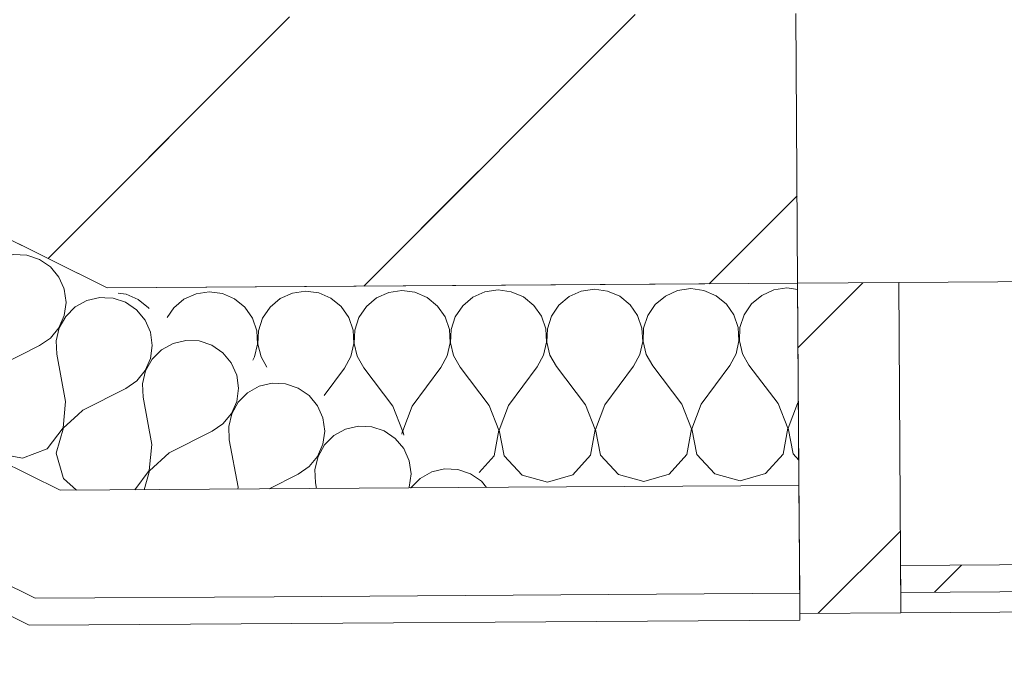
# Model space of a CAD drawing. Header units: millimetres. Extents: x -7218036 to -6930086, y 6128308 to 6355215.
# Tile 39 of 130: x -7201069 to -7200339, y 6158664 to 6159136. Entities that reach past the tile are written whole.
import ezdxf

# ---------------------------------------------------------------- set-up
doc = ezdxf.new("R2010")
doc.units = ezdxf.units.MM
doc.header["$MEASUREMENT"] = 0
doc.set_wipeout_variables(frame=1)
doc.linetypes.add('Wipeout_Contour', pattern=[1000, 0, -1000])
for name, color, linetype in [('АР-Стены_внешние_.АР', 7, 'Continuous'), ('АР-Стены_Наружные ВИТРАЖ', 7, 'Continuous'), ('АР-Стены_Перегородки_межквартирные_200.АР', 7, 'Continuous'), ('АР-Чертеж-Оси_Осевые размеры.АР', 7, 'Continuous'), ('АР-Чертеж-Размеры.АР', 7, 'Continuous')]:
    doc.layers.add(name, color=color, linetype=linetype)
for name, color, linetype, lineweight in [('АР-Стены_внешние_.АР_Ном._пера__1', 7, 'Continuous', 30), ('АР-Стены_Наружные ВИТРАЖ_Ном._пера__120', 7, 'Continuous', 0), ('АР-Стены_Перегородки_межквартирные_200.АР_Ном._пера__1', 7, 'Continuous', 30), ('АР-Чертеж-Оси_Осевые размеры.АР_Ном._пера__1', 7, 'Continuous', 0), ('АР-Чертеж-Размеры.АР_Ном._пера__1', 7, 'Continuous', 0)]:
    doc.layers.add(name, color=color, linetype=linetype, lineweight=lineweight)
doc.styles.add('РЎР“Р•РќР•Р\xa0Р\x98Р\xa0_РЎРўР\x98Р›Р¬_3', font='GOTHIC.TTF')
doc.styles.add('РЎР“Р•РќР•Р\xa0Р\x98Р\xa0_РЎРўР\x98Р›Р¬_4', font='GOST_Common.ttf')
doc.dimstyles.new('СГЕНЕРИР_СТИЛЬ__1', dxfattribs={"dimtxt": 400, "dimasz": 142.5, "dimexe": 0.18, "dimexo": 0.0625, "dimgap": 0, "dimtad": 1, "dimdec": 0, "dimzin": 0, "dimdsep": 46, "dimtxsty": 'РЎР“Р•РќР•Р\xa0Р\x98Р\xa0_РЎРўР\x98Р›Р¬_3', "dimblk": 'ARROWHEAD_6', "dimblk1": 'ARROWHEAD_6', "dimblk2": 'ARROWHEAD_6', "dimcen": 0.09, "dimse1": 1, "dimse2": 1, "dimclrd": 7, "dimclre": 7, "dimclrt": 7, "dimazin": 0, "dimtfac": 1, "dimtdec": 4, "dimtmove": 0, "dimatfit": 3, "dimfxl": 1, "dimtolj": 1, "dimtzin": 0, "dimarcsym": 0})
doc.dimstyles.new('СГЕНЕРИР_СТИЛЬ__11', dxfattribs={"dimtxt": 200, "dimasz": 142.5, "dimexe": 0.18, "dimexo": 1000, "dimgap": 0, "dimtad": 1, "dimdec": 0, "dimzin": 0, "dimdsep": 46, "dimtxsty": 'РЎР“Р•РќР•Р\xa0Р\x98Р\xa0_РЎРўР\x98Р›Р¬_4', "dimblk": 'ARROWHEAD_6', "dimblk1": 'ARROWHEAD_6', "dimblk2": 'ARROWHEAD_6', "dimcen": 0.09, "dimclrd": 7, "dimclre": 7, "dimclrt": 7, "dimazin": 0, "dimtfac": 1, "dimtdec": 4, "dimtmove": 0, "dimatfit": 3, "dimfxl": 1, "dimtolj": 1, "dimtzin": 0, "dimarcsym": 0})
doc.dimstyles.new('СГЕНЕРИР_СТИЛЬ__2', dxfattribs={"dimtxt": 400, "dimasz": 142.5, "dimexe": 0.18, "dimexo": 0.0625, "dimgap": 0, "dimtad": 1, "dimdec": 0, "dimzin": 0, "dimdsep": 46, "dimtxsty": 'РЎР“Р•РќР•Р\xa0Р\x98Р\xa0_РЎРўР\x98Р›Р¬_3', "dimblk": 'ARROWHEAD_6', "dimblk1": 'ARROWHEAD_6', "dimblk2": 'ARROWHEAD_6', "dimcen": 0.09, "dimse1": 1, "dimse2": 1, "dimclrd": 7, "dimclre": 7, "dimclrt": 7, "dimazin": 0, "dimtfac": 1, "dimtdec": 4, "dimtmove": 2, "dimatfit": 3, "dimfxl": 1, "dimtolj": 1, "dimtzin": 0, "dimarcsym": 0})
pattern_1 = [(45, (-6566190.34, 6562677.8), (-176.776695, 176.776695), []), (45, (-6566225.7, 6562713.15), (-176.776695, 176.776695), []), (45, (-6566261.05, 6562748.5), (-176.776695, 176.776695), [])]
pattern_2 = [(45, (-6566190.34, 6562677.8), (-127.279217, 127.279217), [])]

# ---------------------------------------------------------------- blocks, each defined once
blk = doc.blocks.new('Навесная Стена_25_1', base_point=(-6566190.34, 6562677.79))
at = {"layer": 'АР-Стены_Наружные ВИТРАЖ_Ном._пера__120', "color": 7, "linetype": 'Continuous', "lineweight": 0, "flags": 128}
for points in [[(-7199279.63, 6158949.08), (-7200416.97, 6158941.46)], [(-7199277.99, 6158704.09), (-7200415.32, 6158696.47)]]:
    blk.add_lwpolyline(points, dxfattribs=at)
at = {"color": 254, "linetype": 'Wipeout_Contour', "lineweight": 0, "ltscale": 37898325.34433688}
blk.add_wipeout([(-7200415.42, 6158711.47), (-7199278.09, 6158719.09), (-7199278.23, 6158739.09), (-7200415.56, 6158731.47)], dxfattribs=at).dxf.layer = 'АР-Стены_Наружные ВИТРАЖ'
at = {"layer": 'АР-Стены_Наружные ВИТРАЖ', "linetype": 'Continuous', "lineweight": 0, "true_color": 0x000000}
h = blk.add_hatch(dxfattribs=at)
h.set_pattern_fill('АЛЮМИНИЙ_0001', color=18, style=0, pattern_type=2)
h.set_pattern_definition(pattern_1)
h.paths.add_polyline_path([(-7200415.42, 6158711.47), (-7199278.09, 6158719.09), (-7199278.23, 6158739.09), (-7200415.56, 6158731.47)])
at = {"layer": 'АР-Стены_Наружные ВИТРАЖ_Ном._пера__120', "color": 7, "linetype": 'Continuous', "lineweight": 0, "flags": 128}
blk.add_lwpolyline([(-7200415.42, 6158711.47), (-7200415.56, 6158731.47), (-7199278.23, 6158739.09), (-7199278.09, 6158719.09)], close=True, dxfattribs=at)
at = {"color": 254, "linetype": 'Wipeout_Contour', "lineweight": 0, "ltscale": 37900412.79886375}
blk.add_wipeout([(-7200415.32, 6158696.47), (-7200416.97, 6158941.46), (-7200491.96, 6158940.96), (-7200490.32, 6158695.97)], dxfattribs=at).dxf.layer = 'АР-Стены_Наружные ВИТРАЖ'
at = {"layer": 'АР-Стены_Наружные ВИТРАЖ', "linetype": 'Continuous', "lineweight": 0, "true_color": 0x000000}
h = blk.add_hatch(dxfattribs=at)
h.set_pattern_fill('АЛЮМИНИЙ_0001', color=18, style=0, pattern_type=2)
h.set_pattern_definition(pattern_1)
h.paths.add_polyline_path([(-7200415.32, 6158696.47), (-7200416.97, 6158941.46), (-7200491.96, 6158940.96), (-7200490.32, 6158695.97)])
at = {"layer": 'АР-Стены_Наружные ВИТРАЖ_Ном._пера__120', "color": 7, "linetype": 'Continuous', "lineweight": 0, "flags": 128}
blk.add_lwpolyline([(-7200415.32, 6158696.47), (-7200490.32, 6158695.97), (-7200491.96, 6158940.96), (-7200416.97, 6158941.46)], close=True, dxfattribs=at)
blk = doc.blocks.new('Стена_250_1', base_point=(-7201004.18, 6158937.53))
at = {"layer": 'АР-Стены_Перегородки_межквартирные_200.АР', "linetype": 'Continuous', "lineweight": 0, "true_color": 0x000000}
h = blk.add_hatch(dxfattribs=at)
h.set_pattern_fill('БЛОКИ_БЕТОННЫЕ_ЭФФЕКТИВН_78', color=18, style=0, pattern_type=2)
h.set_pattern_definition(pattern_2)
h.paths.add_polyline_path([(-7201004.18, 6158937.53), (-7200491.96, 6158940.96), (-7200493.3, 6159140.96), (-7201401.17, 6159134.87)])
at = {"layer": 'АР-Стены_Перегородки_межквартирные_200.АР_Ном._пера__1', "color": 7, "linetype": 'Continuous', "lineweight": 15, "flags": 128}
for points in [[(-7201401.17, 6159134.87), (-7201004.18, 6158937.53)], [(-7200491.96, 6158940.96), (-7200493.3, 6159140.96)], [(-7201004.18, 6158937.53), (-7200491.96, 6158940.96)]]:
    blk.add_lwpolyline(points, dxfattribs=at)
blk = doc.blocks.new('Стена_251_1', base_point=(-7201004.18, 6158937.53))
at = {"layer": 'АР-Стены_Перегородки_межквартирные_200.АР', "linetype": 'Continuous', "lineweight": 0, "true_color": 0x000000}
h = blk.add_hatch(dxfattribs=at)
h.set_pattern_fill('БЛОКИ_БЕТОННЫЕ_ЭФФЕКТИВН_78', color=18, style=0, pattern_type=2)
h.set_pattern_definition(pattern_2)
h.paths.add_polyline_path([(-7200560.86, 6158940.5), (-7201377.05, 6159346.23), (-7201466.08, 6159167.14), (-7201004.18, 6158937.53)])
at = {"layer": 'АР-Стены_Перегородки_межквартирные_200.АР_Ном._пера__1', "color": 7, "linetype": 'Continuous', "lineweight": 15, "flags": 128}
for points in [[(-7201466.08, 6159167.14), (-7201004.18, 6158937.53)], [(-7201004.18, 6158937.53), (-7200560.86, 6158940.5)]]:
    blk.add_lwpolyline(points, dxfattribs=at)
blk = doc.blocks.new('*X658', base_point=(-6566190.34, 6562677.79))
at = {"layer": 'АР-Стены_внешние_.АР_Ном._пера__1', "color": 7, "linetype": 'Continuous', "lineweight": 0}
for p, q in [((-7200999.79, 6158929.84), (-7201005.89, 6158930.12)), ((-7200990.44, 6158926.71), (-7200999.79, 6158929.84)), ((-7200982.31, 6158921.15), (-7200990.44, 6158926.71)), ((-7200976, 6158913.58), (-7200982.31, 6158921.15)), ((-7200972.01, 6158904.57), (-7200976, 6158913.58)), ((-7200970.63, 6158894.81), (-7200972.01, 6158904.57)), ((-7200971.96, 6158885.05), (-7200970.63, 6158894.81)), ((-7200955.26, 6158896.24), (-7200963.87, 6158891.46)), ((-7200945.67, 6158898.5), (-7200955.26, 6158896.24)), ((-7200935.82, 6158898.04), (-7200945.67, 6158898.5)), ((-7200926.48, 6158894.92), (-7200935.82, 6158898.04)), ((-7200918.35, 6158889.35), (-7200926.48, 6158894.92)), ((-7200963.87, 6158891.46), (-7200970.85, 6158884.5)), ((-7200912.04, 6158881.78), (-7200918.35, 6158889.35)), ((-7200975.92, 6158876.02), (-7200971.96, 6158885.05)), ((-7200970.85, 6158884.5), (-7200975.66, 6158875.9)), ((-7200908.05, 6158872.77), (-7200912.04, 6158881.78)), ((-7200982.19, 6158868.42), (-7200975.92, 6158876.02)), ((-7200975.66, 6158875.9), (-7200977.93, 6158866.31)), ((-7200906.66, 6158863.02), (-7200908.05, 6158872.77)), ((-7200990.29, 6158862.82), (-7200982.19, 6158868.42)), ((-7200977.93, 6158866.31), (-7200977.5, 6158856.46)), ((-7200891.3, 6158864.45), (-7200899.91, 6158859.66)), ((-7200881.71, 6158866.7), (-7200891.3, 6158864.45)), ((-7200871.86, 6158866.25), (-7200881.71, 6158866.7)), ((-7200862.52, 6158863.12), (-7200871.86, 6158866.25)), ((-7201022.2, 6158846.78), (-7200990.29, 6158862.82)), ((-7200908, 6158853.26), (-7200906.66, 6158863.02)), ((-7200899.91, 6158859.66), (-7200906.89, 6158852.7)), ((-7200854.38, 6158857.56), (-7200862.52, 6158863.12)), ((-7200848.08, 6158849.99), (-7200854.38, 6158857.56)), ((-7200971.03, 6158821.34), (-7200977.5, 6158856.46)), ((-7200911.95, 6158844.23), (-7200908, 6158853.26)), ((-7200906.89, 6158852.7), (-7200911.7, 6158844.1)), ((-7200844.08, 6158840.98), (-7200848.08, 6158849.99)), ((-7201022.2, 6158846.78), (-7201025.97, 6158843.31)), ((-7200918.22, 6158836.63), (-7200911.95, 6158844.23)), ((-7200911.7, 6158844.1), (-7200913.97, 6158834.51)), ((-7200926.33, 6158831.03), (-7200918.22, 6158836.63)), ((-7200842.7, 6158831.22), (-7200844.08, 6158840.98)), ((-7200817.74, 6158834.91), (-7200827.34, 6158832.65)), ((-7200807.9, 6158834.45), (-7200817.74, 6158834.91)), ((-7200958.24, 6158814.98), (-7200926.33, 6158831.03)), ((-7200913.97, 6158834.51), (-7200913.54, 6158824.67)), ((-7200844.04, 6158821.46), (-7200842.7, 6158831.22)), ((-7200835.95, 6158827.87), (-7200842.93, 6158820.91)), ((-7200827.34, 6158832.65), (-7200835.95, 6158827.87)), ((-7200798.56, 6158831.32), (-7200807.9, 6158834.45)), ((-7200790.42, 6158825.76), (-7200798.56, 6158831.32)), ((-7200972.88, 6158801.91), (-7200971.03, 6158821.34)), ((-7200907.07, 6158789.55), (-7200913.54, 6158824.67)), ((-7200847.99, 6158812.43), (-7200844.04, 6158821.46)), ((-7200842.93, 6158820.91), (-7200847.73, 6158812.31)), ((-7200784.12, 6158818.19), (-7200790.42, 6158825.76)), ((-7200958.24, 6158814.98), (-7200972.62, 6158801.78)), ((-7200780.12, 6158809.18), (-7200784.12, 6158818.19)), ((-7200854.26, 6158804.83), (-7200847.99, 6158812.43)), ((-7200847.73, 6158812.31), (-7200850.01, 6158802.72)), ((-7200778.74, 6158799.43), (-7200780.12, 6158809.18)), ((-7200983.66, 6158787.66), (-7200972.88, 6158801.91)), ((-7200972.62, 6158801.78), (-7200976.58, 6158787.71)), ((-7200884.05, 6158788.33), (-7200862.37, 6158799.23)), ((-7200862.37, 6158799.23), (-7200854.26, 6158804.83)), ((-7200850.01, 6158802.72), (-7200849.58, 6158792.87)), ((-7200780.08, 6158789.66), (-7200778.74, 6158799.43)), ((-7200763.38, 6158800.86), (-7200771.99, 6158796.07)), ((-7200753.78, 6158803.11), (-7200763.38, 6158800.86)), ((-7200743.94, 6158802.66), (-7200753.78, 6158803.11)), ((-7200734.6, 6158799.53), (-7200743.94, 6158802.66)), ((-7200726.46, 6158793.97), (-7200734.6, 6158799.53)), ((-7201036.72, 6158796.84), (-7201036.49, 6158796.02)), ((-7201036.49, 6158796.02), (-7201026.98, 6158787.37)), ((-7200848.78, 6158788.57), (-7200849.58, 6158792.87)), ((-7200771.99, 6158796.07), (-7200778.96, 6158789.11)), ((-7200722.67, 6158789.41), (-7200726.46, 6158793.97)), ((-7200907.2, 6158788.18), (-7200907.07, 6158789.55)), ((-7200780.36, 6158789.03), (-7200780.08, 6158789.66)), ((-7200778.96, 6158789.11), (-7200779.01, 6158789.03))]:
    blk.add_line(p, q, dxfattribs=at)
blk = doc.blocks.new('*X659', base_point=(-6566190.34, 6562677.79))
at = {"layer": 'АР-Стены_внешние_.АР_Ном._пера__1', "color": 7, "linetype": 'Continuous', "lineweight": 0}
for p, q in [((-7201466.95, 6159150.61), (-7201475.57, 6159145.82)), ((-7201457.36, 6159152.86), (-7201466.95, 6159150.61)), ((-7201447.52, 6159152.41), (-7201457.36, 6159152.86)), ((-7201438.17, 6159149.28), (-7201447.52, 6159152.41)), ((-7201430.04, 6159143.72), (-7201438.17, 6159149.28)), ((-7201475.57, 6159145.82), (-7201477.76, 6159143.63)), ((-7201423.73, 6159136.15), (-7201430.04, 6159143.72)), ((-7201419.74, 6159127.14), (-7201423.73, 6159136.15)), ((-7201418.36, 6159117.38), (-7201419.74, 6159127.14)), ((-7201489.59, 6159119.84), (-7201489.19, 6159110.83)), ((-7201393.4, 6159121.07), (-7201402.99, 6159118.81)), ((-7201383.56, 6159120.61), (-7201393.4, 6159121.07)), ((-7201374.21, 6159117.48), (-7201383.56, 6159120.61)), ((-7201419.69, 6159107.62), (-7201418.36, 6159117.38)), ((-7201411.6, 6159114.03), (-7201418.58, 6159107.07)), ((-7201402.99, 6159118.81), (-7201411.6, 6159114.03)), ((-7201366.08, 6159111.92), (-7201374.21, 6159117.48)), ((-7201482.72, 6159075.71), (-7201489.19, 6159110.83)), ((-7201423.65, 6159098.59), (-7201419.69, 6159107.62)), ((-7201418.58, 6159107.07), (-7201423.39, 6159098.47)), ((-7201359.77, 6159104.35), (-7201366.08, 6159111.92)), ((-7201429.92, 6159090.99), (-7201423.65, 6159098.59)), ((-7201423.39, 6159098.47), (-7201425.66, 6159088.88)), ((-7201355.78, 6159095.34), (-7201359.77, 6159104.35)), ((-7201438.02, 6159085.39), (-7201429.92, 6159090.99)), ((-7201354.39, 6159085.59), (-7201355.78, 6159095.34)), ((-7201469.93, 6159069.35), (-7201438.02, 6159085.39)), ((-7201425.66, 6159088.88), (-7201425.23, 6159079.03)), ((-7201355.73, 6159075.82), (-7201354.39, 6159085.59)), ((-7201339.03, 6159087.02), (-7201347.64, 6159082.23)), ((-7201329.44, 6159089.27), (-7201339.03, 6159087.02)), ((-7201319.59, 6159088.82), (-7201329.44, 6159089.27)), ((-7201310.25, 6159085.69), (-7201319.59, 6159088.82)), ((-7201302.12, 6159080.13), (-7201310.25, 6159085.69)), ((-7201418.76, 6159043.91), (-7201425.23, 6159079.03)), ((-7201359.69, 6159066.8), (-7201355.73, 6159075.82)), ((-7201347.64, 6159082.23), (-7201354.62, 6159075.27)), ((-7201295.81, 6159072.55), (-7201302.12, 6159080.13)), ((-7201484.57, 6159056.27), (-7201482.72, 6159075.71)), ((-7201469.93, 6159069.35), (-7201484.31, 6159056.15)), ((-7201354.62, 6159075.27), (-7201359.43, 6159066.67)), ((-7201291.82, 6159063.55), (-7201295.81, 6159072.55)), ((-7201365.95, 6159059.2), (-7201359.69, 6159066.8)), ((-7201359.43, 6159066.67), (-7201361.7, 6159057.08)), ((-7201290.43, 6159053.79), (-7201291.82, 6159063.55)), ((-7201496.35, 6159040.71), (-7201484.57, 6159056.27)), ((-7201484.31, 6159056.15), (-7201489.6, 6159037.36)), ((-7201374.06, 6159053.6), (-7201365.95, 6159059.2)), ((-7201361.7, 6159057.08), (-7201361.27, 6159047.24)), ((-7201275.07, 6159055.22), (-7201283.68, 6159050.43)), ((-7201265.48, 6159057.48), (-7201275.07, 6159055.22)), ((-7201255.63, 6159057.02), (-7201265.48, 6159057.48)), ((-7201246.29, 6159053.89), (-7201255.63, 6159057.02)), ((-7201238.15, 6159048.33), (-7201246.29, 6159053.89)), ((-7201405.97, 6159037.55), (-7201374.06, 6159053.6)), ((-7201354.8, 6159012.11), (-7201361.27, 6159047.24)), ((-7201291.77, 6159044.03), (-7201290.43, 6159053.79)), ((-7201283.68, 6159050.43), (-7201290.66, 6159043.48)), ((-7201231.85, 6159040.76), (-7201238.15, 6159048.33)), ((-7201514.56, 6159033.67), (-7201496.35, 6159040.71)), ((-7201420.61, 6159024.48), (-7201418.76, 6159043.91)), ((-7201295.72, 6159035), (-7201291.77, 6159044.03)), ((-7201290.66, 6159043.48), (-7201295.47, 6159034.87)), ((-7201227.85, 6159031.75), (-7201231.85, 6159040.76)), ((-7201530.91, 6159036.73), (-7201514.56, 6159033.67)), ((-7201489.6, 6159037.36), (-7201484.22, 6159018.59)), ((-7201405.97, 6159037.55), (-7201420.35, 6159024.35)), ((-7201301.99, 6159027.4), (-7201295.72, 6159035)), ((-7201295.47, 6159034.87), (-7201297.74, 6159025.29)), ((-7201310.1, 6159021.8), (-7201301.99, 6159027.4)), ((-7201297.74, 6159025.29), (-7201297.31, 6159015.44)), ((-7201226.47, 6159022), (-7201227.85, 6159031.75)), ((-7201201.51, 6159025.68), (-7201211.11, 6159023.43)), ((-7201191.67, 6159025.23), (-7201201.51, 6159025.68)), ((-7201182.33, 6159022.1), (-7201191.67, 6159025.23)), ((-7201484.22, 6159018.59), (-7201469.78, 6159005.46)), ((-7201432.39, 6159008.92), (-7201420.61, 6159024.48)), ((-7201420.35, 6159024.35), (-7201425.64, 6159005.56)), ((-7201342.01, 6159005.76), (-7201310.1, 6159021.8)), ((-7201227.81, 6159012.23), (-7201226.47, 6159022)), ((-7201219.72, 6159018.64), (-7201226.69, 6159011.68)), ((-7201211.11, 6159023.43), (-7201219.72, 6159018.64)), ((-7201174.19, 6159016.54), (-7201182.33, 6159022.1)), ((-7201356.64, 6158992.68), (-7201354.8, 6159012.11)), ((-7201290.84, 6158980.32), (-7201297.31, 6159015.44)), ((-7201231.76, 6159003.21), (-7201227.81, 6159012.23)), ((-7201226.69, 6159011.68), (-7201231.5, 6159003.08)), ((-7201167.89, 6159008.96), (-7201174.19, 6159016.54)), ((-7201469.78, 6159005.46), (-7201450.6, 6159001.88)), ((-7201450.6, 6159001.88), (-7201432.39, 6159008.92)), ((-7201425.64, 6159005.56), (-7201420.26, 6158986.8)), ((-7201342.01, 6159005.76), (-7201356.39, 6158992.55)), ((-7201238.03, 6158995.61), (-7201231.76, 6159003.21)), ((-7201231.5, 6159003.08), (-7201233.78, 6158993.49)), ((-7201163.89, 6158999.96), (-7201167.89, 6159008.96)), ((-7201246.14, 6158990.01), (-7201238.03, 6158995.61)), ((-7201162.51, 6158990.2), (-7201163.89, 6158999.96)), ((-7201368.43, 6158977.12), (-7201356.64, 6158992.68)), ((-7201356.39, 6158992.55), (-7201361.68, 6158973.77)), ((-7201278.05, 6158973.96), (-7201246.14, 6158990.01)), ((-7201233.78, 6158993.49), (-7201233.35, 6158983.65)), ((-7201163.85, 6158980.44), (-7201162.51, 6158990.2)), ((-7201147.15, 6158991.63), (-7201155.76, 6158986.84)), ((-7201137.55, 6158993.88), (-7201147.15, 6158991.63)), ((-7201127.71, 6158993.43), (-7201137.55, 6158993.88)), ((-7201118.36, 6158990.3), (-7201127.71, 6158993.43)), ((-7201110.23, 6158984.74), (-7201118.36, 6158990.3)), ((-7201420.26, 6158986.8), (-7201405.82, 6158973.66)), ((-7201226.88, 6158948.52), (-7201233.35, 6158983.65)), ((-7201155.76, 6158986.84), (-7201162.73, 6158979.88)), ((-7201103.93, 6158977.17), (-7201110.23, 6158984.74)), ((-7201405.82, 6158973.66), (-7201386.63, 6158970.08)), ((-7201386.63, 6158970.08), (-7201368.43, 6158977.12)), ((-7201361.68, 6158973.77), (-7201356.3, 6158955)), ((-7201292.68, 6158960.89), (-7201290.84, 6158980.32)), ((-7201278.05, 6158973.96), (-7201292.42, 6158960.76)), ((-7201167.8, 6158971.41), (-7201163.85, 6158980.44)), ((-7201162.73, 6158979.88), (-7201167.54, 6158971.28)), ((-7201099.93, 6158968.16), (-7201103.93, 6158977.17)), ((-7201174.07, 6158963.81), (-7201167.8, 6158971.41)), ((-7201167.54, 6158971.28), (-7201169.82, 6158961.7)), ((-7201098.55, 6158958.4), (-7201099.93, 6158968.16)), ((-7201304.47, 6158945.33), (-7201292.68, 6158960.89)), ((-7201292.42, 6158960.76), (-7201297.71, 6158941.97)), ((-7201182.18, 6158958.21), (-7201174.07, 6158963.81)), ((-7201169.82, 6158961.7), (-7201169.39, 6158951.85)), ((-7201083.18, 6158959.84), (-7201091.8, 6158955.05)), ((-7201073.59, 6158962.09), (-7201083.18, 6158959.84)), ((-7201063.75, 6158961.63), (-7201073.59, 6158962.09)), ((-7201054.4, 6158958.51), (-7201063.75, 6158961.63)), ((-7201356.3, 6158955), (-7201341.86, 6158941.87)), ((-7201214.09, 6158942.16), (-7201182.18, 6158958.21)), ((-7201166.55, 6158936.44), (-7201169.39, 6158951.85)), ((-7201099.89, 6158948.64), (-7201098.55, 6158958.4)), ((-7201091.8, 6158955.05), (-7201098.77, 6158948.09)), ((-7201046.27, 6158952.95), (-7201054.4, 6158958.51)), ((-7201039.96, 6158945.37), (-7201046.27, 6158952.95)), ((-7201322.67, 6158938.29), (-7201304.47, 6158945.33)), ((-7201228.06, 6158936.03), (-7201226.88, 6158948.52)), ((-7201103.84, 6158939.62), (-7201099.89, 6158948.64)), ((-7201098.77, 6158948.09), (-7201103.58, 6158939.49)), ((-7201036.39, 6158937.31), (-7201039.96, 6158945.37)), ((-7201341.86, 6158941.87), (-7201322.67, 6158938.29)), ((-7201297.71, 6158941.97), (-7201295.88, 6158935.57)), ((-7201214.09, 6158942.16), (-7201220.71, 6158936.08)), ((-7201106.12, 6158936.85), (-7201103.84, 6158939.62)), ((-7201103.58, 6158939.49), (-7201104.2, 6158936.86))]:
    blk.add_line(p, q, dxfattribs=at)
blk = doc.blocks.new('*X660', base_point=(-6566190.34, 6562677.79))
at = {"layer": 'АР-Стены_внешние_.АР_Ном._пера__1', "color": 7, "linetype": 'Continuous', "lineweight": 0}
for p, q in [((-7201035.97, 6158936.37), (-7201036.39, 6158937.31)), ((-7201295.88, 6158935.57), (-7201292.34, 6158923.21)), ((-7201228.72, 6158929.09), (-7201228.06, 6158936.03)), ((-7201220.71, 6158936.08), (-7201228.46, 6158928.96)), ((-7201162.92, 6158916.73), (-7201166.55, 6158936.44)), ((-7201118.22, 6158926.41), (-7201110.11, 6158932.01)), ((-7201110.11, 6158932.01), (-7201106.12, 6158936.85)), ((-7201104.2, 6158936.86), (-7201105.86, 6158929.9)), ((-7201105.86, 6158929.9), (-7201105.42, 6158920.06)), ((-7201034.59, 6158926.61), (-7201035.97, 6158936.37)), ((-7201009.63, 6158930.29), (-7201019.22, 6158928.04)), ((-7201005.89, 6158930.12), (-7201009.63, 6158930.29)), ((-7201292.34, 6158923.21), (-7201277.9, 6158910.07)), ((-7201240.51, 6158913.53), (-7201228.72, 6158929.09)), ((-7201228.46, 6158928.96), (-7201233.75, 6158910.17)), ((-7201150.12, 6158910.37), (-7201118.22, 6158926.41)), ((-7201035.92, 6158916.85), (-7201034.59, 6158926.61)), ((-7201027.83, 6158923.25), (-7201034.81, 6158916.29)), ((-7201019.22, 6158928.04), (-7201027.83, 6158923.25)), ((-7201164.76, 6158897.3), (-7201162.92, 6158916.73)), ((-7201098.95, 6158884.93), (-7201105.42, 6158920.06)), ((-7201039.88, 6158907.82), (-7201035.92, 6158916.85)), ((-7201034.81, 6158916.29), (-7201039.62, 6158907.69)), ((-7201277.9, 6158910.07), (-7201258.71, 6158906.49)), ((-7201258.71, 6158906.49), (-7201240.51, 6158913.53)), ((-7201233.75, 6158910.17), (-7201228.38, 6158891.41)), ((-7201150.12, 6158910.37), (-7201164.5, 6158897.17)), ((-7201046.15, 6158900.22), (-7201039.88, 6158907.82)), ((-7201039.62, 6158907.69), (-7201041.89, 6158898.1)), ((-7201176.54, 6158881.74), (-7201164.76, 6158897.3)), ((-7201164.5, 6158897.17), (-7201169.79, 6158878.38)), ((-7201086.16, 6158878.57), (-7201054.26, 6158894.62)), ((-7201054.26, 6158894.62), (-7201046.15, 6158900.22)), ((-7201041.89, 6158898.1), (-7201041.46, 6158888.26)), ((-7201228.38, 6158891.41), (-7201213.94, 6158878.28)), ((-7201034.99, 6158853.14), (-7201041.46, 6158888.26)), ((-7201194.75, 6158874.7), (-7201176.54, 6158881.74)), ((-7201100.8, 6158865.5), (-7201098.95, 6158884.93)), ((-7201086.16, 6158878.57), (-7201100.54, 6158865.37)), ((-7201213.94, 6158878.28), (-7201194.75, 6158874.7)), ((-7201169.79, 6158878.38), (-7201164.41, 6158859.62)), ((-7201112.58, 6158849.94), (-7201100.8, 6158865.5)), ((-7201100.54, 6158865.37), (-7201105.83, 6158846.58)), ((-7201164.41, 6158859.62), (-7201149.98, 6158846.48)), ((-7201130.79, 6158842.9), (-7201112.58, 6158849.94)), ((-7201036.84, 6158833.71), (-7201034.99, 6158853.14)), ((-7201149.98, 6158846.48), (-7201130.79, 6158842.9)), ((-7201105.83, 6158846.58), (-7201100.45, 6158827.82)), ((-7201025.97, 6158843.31), (-7201036.58, 6158833.58)), ((-7201100.45, 6158827.82), (-7201086.01, 6158814.69)), ((-7201048.62, 6158818.14), (-7201036.84, 6158833.71)), ((-7201036.58, 6158833.58), (-7201041.87, 6158814.79)), ((-7201086.01, 6158814.69), (-7201066.83, 6158811.1)), ((-7201066.83, 6158811.1), (-7201048.62, 6158818.14)), ((-7201041.87, 6158814.79), (-7201036.72, 6158796.84))]:
    blk.add_line(p, q, dxfattribs=at)
blk = doc.blocks.new('Стена_254_1', base_point=(-7201466.08, 6159167.14))
at = {"layer": 'АР-Стены_внешние_.АР_Ном._пера__1', "color": 7, "linetype": 'Continuous', "lineweight": 0}
for p, q in [((-7201336.67, 6158935.3), (-7201038.93, 6158787.29)), ((-7201216.26, 6158786.11), (-7201057.47, 6158707.17)), ((-7201038.93, 6158787.29), (-7200706.44, 6158789.52)), ((-7201057.47, 6158707.17), (-7200880.14, 6158708.36))]:
    blk.add_line(p, q, dxfattribs=at)
at = {"layer": 'АР-Стены_внешние_.АР_Ном._пера__1', "color": 7, "linetype": 'Continuous', "lineweight": 0, "flags": 128}
for points in [[(-7201004.18, 6158937.53), (-7201466.08, 6159167.14)], [(-7201577.36, 6158943.27), (-7201062.1, 6158687.14)], [(-7201062.1, 6158687.14), (-7201017.77, 6158687.43)]]:
    blk.add_lwpolyline(points, dxfattribs=at)
at = {"layer": 'АР-Стены_внешние_.АР', "color": 7, "lineweight": 0}
for name in ['*X659', '*X660', '*X658']:
    blk.add_blockref(name, (-6566190.34, 6562677.79), dxfattribs=at)
blk = doc.blocks.new('*X662', base_point=(-6566190.34, 6562677.79))
at = {"layer": 'АР-Стены_внешние_.АР_Ном._пера__1', "color": 7, "linetype": 'Continuous', "lineweight": 0}
for p, q in [((-7200499.86, 6158937.34), (-7200509.61, 6158935.91)), ((-7200491.93, 6158936.29), (-7200499.86, 6158937.34)), ((-7200990.08, 6158932.69), (-7200996.04, 6158933.48)), ((-7200981.03, 6158928.78), (-7200990.08, 6158932.69)), ((-7200938.17, 6158933.04), (-7200947.16, 6158929.01)), ((-7200928.42, 6158934.47), (-7200938.17, 6158933.04)), ((-7200918.65, 6158933.17), (-7200928.42, 6158934.47)), ((-7200909.61, 6158929.26), (-7200918.65, 6158933.17)), ((-7200866.74, 6158933.52), (-7200875.73, 6158929.48)), ((-7200856.99, 6158934.94), (-7200866.74, 6158933.52)), ((-7200847.22, 6158933.65), (-7200856.99, 6158934.94)), ((-7200838.18, 6158929.74), (-7200847.22, 6158933.65)), ((-7200830.55, 6158923.5), (-7200838.18, 6158929.74)), ((-7200804.3, 6158929.96), (-7200811.85, 6158923.62)), ((-7200795.31, 6158934), (-7200804.3, 6158929.96)), ((-7200785.56, 6158935.42), (-7200795.31, 6158934)), ((-7200775.79, 6158934.13), (-7200785.56, 6158935.42)), ((-7200766.75, 6158930.21), (-7200775.79, 6158934.13)), ((-7200759.12, 6158923.98), (-7200766.75, 6158930.21)), ((-7200732.88, 6158930.44), (-7200740.42, 6158924.1)), ((-7200723.89, 6158934.48), (-7200732.88, 6158930.44)), ((-7200714.14, 6158935.9), (-7200723.89, 6158934.48)), ((-7200704.37, 6158934.61), (-7200714.14, 6158935.9)), ((-7200695.32, 6158930.69), (-7200704.37, 6158934.61)), ((-7200687.7, 6158924.46), (-7200695.32, 6158930.69)), ((-7200661.45, 6158930.92), (-7200668.99, 6158924.58)), ((-7200652.46, 6158934.95), (-7200661.45, 6158930.92)), ((-7200642.71, 6158936.38), (-7200652.46, 6158934.95)), ((-7200632.94, 6158935.09), (-7200642.71, 6158936.38)), ((-7200623.9, 6158931.17), (-7200632.94, 6158935.09)), ((-7200616.27, 6158924.94), (-7200623.9, 6158931.17)), ((-7200590.02, 6158931.4), (-7200597.57, 6158925.06)), ((-7200581.03, 6158935.43), (-7200590.02, 6158931.4)), ((-7200571.28, 6158936.86), (-7200581.03, 6158935.43)), ((-7200561.51, 6158935.56), (-7200571.28, 6158936.86)), ((-7200552.47, 6158931.65), (-7200561.51, 6158935.56)), ((-7200544.84, 6158925.41), (-7200552.47, 6158931.65)), ((-7200518.6, 6158931.88), (-7200526.14, 6158925.54)), ((-7200509.61, 6158935.91), (-7200518.6, 6158931.88)), ((-7200973.4, 6158922.54), (-7200981.03, 6158928.78)), ((-7200973.07, 6158922.06), (-7200973.4, 6158922.54)), ((-7200954.7, 6158922.67), (-7200959.63, 6158915.39)), ((-7200947.16, 6158929.01), (-7200954.7, 6158922.67)), ((-7200901.98, 6158923.02), (-7200909.61, 6158929.26)), ((-7200896.34, 6158914.94), (-7200901.98, 6158923.02)), ((-7200883.28, 6158923.15), (-7200888.8, 6158914.99)), ((-7200875.73, 6158929.48), (-7200883.28, 6158923.15)), ((-7200824.91, 6158915.42), (-7200830.55, 6158923.5)), ((-7200811.85, 6158923.62), (-7200817.37, 6158915.47)), ((-7200753.49, 6158915.89), (-7200759.12, 6158923.98)), ((-7200740.42, 6158924.1), (-7200745.95, 6158915.94)), ((-7200682.06, 6158916.37), (-7200687.7, 6158924.46)), ((-7200668.99, 6158924.58), (-7200674.52, 6158916.42)), ((-7200610.63, 6158916.85), (-7200616.27, 6158924.94)), ((-7200597.57, 6158925.06), (-7200603.09, 6158916.9)), ((-7200539.21, 6158917.33), (-7200544.84, 6158925.41)), ((-7200526.14, 6158925.54), (-7200531.67, 6158917.38)), ((-7200821.7, 6158906.1), (-7200824.91, 6158915.42)), ((-7200817.37, 6158915.47), (-7200820.46, 6158906.11)), ((-7200750.28, 6158906.58), (-7200753.49, 6158915.89)), ((-7200745.95, 6158915.94), (-7200749.03, 6158906.59)), ((-7200678.85, 6158907.06), (-7200682.06, 6158916.37)), ((-7200674.52, 6158916.42), (-7200677.61, 6158907.07)), ((-7200607.42, 6158907.54), (-7200610.63, 6158916.85)), ((-7200603.09, 6158916.9), (-7200606.18, 6158907.54)), ((-7200536, 6158908.01), (-7200539.21, 6158917.33)), ((-7200531.67, 6158917.38), (-7200534.75, 6158908.02)), ((-7200893.13, 6158905.62), (-7200896.34, 6158914.94)), ((-7200888.8, 6158914.99), (-7200891.89, 6158905.63)), ((-7200535.45, 6158898.18), (-7200536, 6158908.01)), ((-7200534.75, 6158908.02), (-7200535.16, 6158898.18)), ((-7200892.59, 6158895.78), (-7200893.13, 6158905.62)), ((-7200891.89, 6158905.63), (-7200892.3, 6158895.78)), ((-7200821.16, 6158896.26), (-7200821.7, 6158906.1)), ((-7200820.46, 6158906.11), (-7200820.87, 6158896.26)), ((-7200749.73, 6158896.74), (-7200750.28, 6158906.58)), ((-7200749.03, 6158906.59), (-7200749.44, 6158896.74)), ((-7200678.31, 6158897.22), (-7200678.85, 6158907.06)), ((-7200677.61, 6158907.07), (-7200678.02, 6158897.22)), ((-7200606.88, 6158897.7), (-7200607.42, 6158907.54)), ((-7200606.18, 6158907.54), (-7200606.59, 6158897.7)), ((-7200894.75, 6158886.17), (-7200892.59, 6158895.78)), ((-7200892.3, 6158895.78), (-7200890, 6158886.2)), ((-7200823.33, 6158886.65), (-7200821.16, 6158896.26)), ((-7200820.87, 6158896.26), (-7200818.58, 6158886.68)), ((-7200751.9, 6158887.13), (-7200749.73, 6158896.74)), ((-7200749.44, 6158896.74), (-7200747.15, 6158887.16)), ((-7200680.47, 6158887.61), (-7200678.31, 6158897.22)), ((-7200678.02, 6158897.22), (-7200675.72, 6158887.64)), ((-7200609.05, 6158888.08), (-7200606.88, 6158897.7)), ((-7200606.59, 6158897.7), (-7200604.3, 6158888.12)), ((-7200537.62, 6158888.56), (-7200535.45, 6158898.18)), ((-7200535.16, 6158898.18), (-7200532.87, 6158888.59)), ((-7200896.05, 6158883.78), (-7200894.75, 6158886.17)), ((-7200890, 6158886.2), (-7200885.77, 6158878.67)), ((-7200828.04, 6158877.99), (-7200823.33, 6158886.65)), ((-7200818.58, 6158886.68), (-7200813.75, 6158878.09)), ((-7200756.61, 6158878.47), (-7200751.9, 6158887.13)), ((-7200747.15, 6158887.16), (-7200742.32, 6158878.57)), ((-7200685.18, 6158878.95), (-7200680.47, 6158887.61)), ((-7200675.72, 6158887.64), (-7200670.9, 6158879.05)), ((-7200613.76, 6158879.43), (-7200609.05, 6158888.08)), ((-7200604.3, 6158888.12), (-7200599.47, 6158879.52)), ((-7200542.33, 6158879.91), (-7200537.62, 6158888.56)), ((-7200532.87, 6158888.59), (-7200528.04, 6158880)), ((-7200720.7, 6158850.14), (-7200742.32, 6158878.57)), ((-7200706.42, 6158850.24), (-7200685.18, 6158878.95)), ((-7200649.28, 6158850.62), (-7200670.9, 6158879.05)), ((-7200634.99, 6158850.71), (-7200613.76, 6158879.43)), ((-7200577.85, 6158851.1), (-7200599.47, 6158879.52)), ((-7200563.57, 6158851.19), (-7200542.33, 6158879.91)), ((-7200506.42, 6158851.58), (-7200528.04, 6158880)), ((-7200843.19, 6158857.5), (-7200828.04, 6158877.99)), ((-7200792.13, 6158849.66), (-7200813.75, 6158878.09)), ((-7200777.85, 6158849.76), (-7200756.61, 6158878.47)), ((-7200785.01, 6158831.49), (-7200792.13, 6158849.66)), ((-7200777.85, 6158849.76), (-7200784.72, 6158831.49)), ((-7200713.58, 6158831.97), (-7200720.7, 6158850.14)), ((-7200706.42, 6158850.24), (-7200713.3, 6158831.97)), ((-7200642.16, 6158832.45), (-7200649.28, 6158850.62)), ((-7200634.99, 6158850.71), (-7200641.87, 6158832.45)), ((-7200570.73, 6158832.92), (-7200577.85, 6158851.1)), ((-7200563.57, 6158851.19), (-7200570.44, 6158832.93)), ((-7200499.3, 6158833.4), (-7200506.42, 6158851.58)), ((-7200492.14, 6158851.67), (-7200499.01, 6158833.4)), ((-7200492.14, 6158851.67), (-7200491.37, 6158852.71)), ((-7200785.5, 6158828.82), (-7200785.01, 6158831.49)), ((-7200784.72, 6158831.49), (-7200784.06, 6158828.11)), ((-7200717.08, 6158812.76), (-7200713.58, 6158831.97)), ((-7200713.3, 6158831.97), (-7200709.54, 6158812.81)), ((-7200645.65, 6158813.24), (-7200642.16, 6158832.45)), ((-7200641.87, 6158832.45), (-7200638.11, 6158813.29)), ((-7200574.23, 6158813.72), (-7200570.73, 6158832.92)), ((-7200570.44, 6158832.93), (-7200566.69, 6158813.77)), ((-7200502.8, 6158814.2), (-7200499.3, 6158833.4)), ((-7200499.01, 6158833.4), (-7200495.26, 6158814.25)), ((-7200709.54, 6158812.81), (-7200696.28, 6158798.49)), ((-7200658.73, 6158798.75), (-7200645.65, 6158813.24)), ((-7200638.11, 6158813.29), (-7200624.85, 6158798.97)), ((-7200587.3, 6158799.22), (-7200574.23, 6158813.72)), ((-7200566.69, 6158813.77), (-7200553.42, 6158799.45)), ((-7200515.87, 6158799.7), (-7200502.8, 6158814.2)), ((-7200495.26, 6158814.25), (-7200491.08, 6158809.74)), ((-7200728.26, 6158800.37), (-7200717.08, 6158812.76)), ((-7200696.28, 6158798.49), (-7200677.47, 6158793.29)), ((-7200677.47, 6158793.29), (-7200658.73, 6158798.75)), ((-7200624.85, 6158798.97), (-7200606.04, 6158793.76)), ((-7200606.04, 6158793.76), (-7200587.3, 6158799.22)), ((-7200553.42, 6158799.45), (-7200534.61, 6158794.24)), ((-7200534.61, 6158794.24), (-7200515.87, 6158799.7))]:
    blk.add_line(p, q, dxfattribs=at)
blk = doc.blocks.new('Стена_255_1', base_point=(-7201004.18, 6158937.53))
at = {"layer": 'АР-Стены_внешние_.АР_Ном._пера__1', "color": 7, "linetype": 'Continuous', "lineweight": 0}
for p, q in [((-7200706.44, 6158789.52), (-7200490.96, 6158790.96)), ((-7201038.93, 6158787.29), (-7200706.44, 6158789.52)), ((-7200880.14, 6158708.36), (-7200490.42, 6158710.97)), ((-7201057.47, 6158707.17), (-7200880.14, 6158708.36))]:
    blk.add_line(p, q, dxfattribs=at)
at = {"layer": 'АР-Стены_внешние_.АР_Ном._пера__1', "color": 7, "linetype": 'Continuous', "lineweight": 0, "flags": 128}
for points in [[(-7200491.96, 6158940.96), (-7201004.18, 6158937.53)], [(-7200490.96, 6158790.96), (-7200491.96, 6158940.96)], [(-7200490.42, 6158710.97), (-7200490.96, 6158790.96)], [(-7200490.29, 6158690.97), (-7200490.42, 6158710.97)], [(-7201017.77, 6158687.43), (-7200490.29, 6158690.97)]]:
    blk.add_lwpolyline(points, dxfattribs=at)
at = {"layer": 'АР-Стены_внешние_.АР', "color": 7, "lineweight": 0}
blk.add_blockref('*X662', (-6566190.34, 6562677.79), dxfattribs=at)
blk = doc.blocks.new('*D1139', base_point=(-6566190.34, 6562677.79))
at = {"layer": 'АР-Чертеж-Оси_Осевые размеры.АР_Ном._пера__1', "color": 7, "linetype": 'Continuous', "lineweight": 0, "transparency": 16777216}
for p, q in [((-7203046.88, 6204959.53), (-7212636.26, 6162263.16)), ((-7212579.52, 6162173.55), (-7212693, 6162352.77)), ((-7212773.47, 6162293.98), (-7212499.05, 6162232.34)), ((-7212636.26, 6162263.16), (-7213256.42, 6159501.93)), ((-7213199.68, 6159412.31), (-7213313.16, 6159591.54)), ((-7213393.63, 6159532.74), (-7213119.21, 6159471.11)), ((-7213256.42, 6159501.93), (-7216759.3, 6143905.45))]:
    blk.add_line(p, q, dxfattribs=at)
at = {"layer": 'АР-Чертеж-Оси_Осевые размеры.АР_Ном._пера__1', "color": 7, "lineweight": 0, "transparency": 16777216, "insert": (-7213178.87, 6160212.29), "char_height": 400, "attachment_point": 7, "rotation": 77.34172, "style": 'РЎР“Р•РќР•Р\xa0Р\x98Р\xa0_РЎРўР\x98Р›Р¬_3'}
blk.add_mtext('\\A1;{\\pql;\\fCentury Gothic|b0|i0|c204|p0;\\W1.000000;2\xa0830}', dxfattribs=at)
blk = doc.blocks.new('ARROWHEAD_6')
at = {"color": 0, "linetype": 'Continuous', "lineweight": 0}
for p, q in [((-0.5, -0.5), (0.5, 0.5)), ((0, 0), (-1, 0))]:
    blk.add_line(p, q, dxfattribs=at)
blk = doc.blocks.new('*D1140', base_point=(-6566190.34, 6562677.79))
at = {"layer": 'АР-Чертеж-Оси_Осевые размеры.АР_Ном._пера__1', "color": 7, "linetype": 'Continuous', "lineweight": 0, "transparency": 16777216}
for p, q in [((-7213199.68, 6159412.31), (-7213313.16, 6159591.54)), ((-7213393.63, 6159532.74), (-7213119.21, 6159471.11)), ((-7213256.42, 6159501.93), (-7216759.3, 6143905.45)), ((-7216816.05, 6143995.06), (-7216702.56, 6143815.84)), ((-7216896.51, 6143936.27), (-7216622.1, 6143874.64)), ((-7216759.3, 6143905.45), (-7216783.96, 6143795.69))]:
    blk.add_line(p, q, dxfattribs=at)
at = {"layer": 'АР-Чертеж-Оси_Осевые размеры.АР_Ном._пера__1', "color": 7, "lineweight": 0, "transparency": 16777216, "insert": (-7214875.75, 6152656.99), "char_height": 400, "attachment_point": 7, "rotation": 77.34172, "style": 'РЎР“Р•РќР•Р\xa0Р\x98Р\xa0_РЎРўР\x98Р›Р¬_3'}
blk.add_mtext('\\A1;{\\pql;\\fCentury Gothic|b0|i0|c204|p0;\\W1.000000;15\xa0985}', dxfattribs=at)
blk = doc.blocks.new('*D1322', base_point=(-6566190.34, 6562677.79))
at = {"layer": 'АР-Чертеж-Размеры.АР_Ном._пера__1', "color": 7, "linetype": 'Continuous', "lineweight": 0, "transparency": 16777216}
for p, q in [((-7201585.96, 6158642.49), (-7201676.45, 6158239.58)), ((-7201556.02, 6158433.53), (-7201735.25, 6158320.05)), ((-7201645.63, 6158376.79), (-7201755.4, 6158401.44)), ((-7200669.94, 6158157.65), (-7201645.63, 6158376.79)), ((-7200622.24, 6158370.05), (-7200700.76, 6158020.45)), ((-7200759.55, 6158100.91), (-7200580.33, 6158214.4)), ((-7200560.17, 6158133), (-7200669.94, 6158157.65))]:
    blk.add_line(p, q, dxfattribs=at)
at = {"layer": 'АР-Чертеж-Размеры.АР_Ном._пера__1', "color": 7, "lineweight": 0, "transparency": 16777216, "insert": (-7201439.52, 6158371.49), "char_height": 200, "attachment_point": 7, "rotation": 347.34172, "style": 'РЎР“Р•РќР•Р\xa0Р\x98Р\xa0_РЎРўР\x98Р›Р¬_4'}
blk.add_mtext('\\A1;{\\pql;\\fGOST Common|b0|i0|c204|p0;\\W1.000000;1\xa0000}', dxfattribs=at)

msp = doc.modelspace()

# ---------------------------------------------------------------- block references
at = {"layer": 'АР-Стены_внешние_.АР', "color": 7, "lineweight": 0}
msp.add_blockref('Стена_254_1', (-7201466.08, 6159167.14), dxfattribs=at)
at = {"layer": 'АР-Стены_Наружные ВИТРАЖ', "linetype": 'Continuous', "lineweight": 0}
msp.add_blockref('Навесная Стена_25_1', (-6566190.34, 6562677.79), dxfattribs=at)
at = {"layer": 'АР-Стены_Перегородки_межквартирные_200.АР', "color": 7, "lineweight": 0}
msp.add_blockref('Стена_251_1', (-7201004.18, 6158937.53), dxfattribs=at)

# ---------------------------------------------------------------- dimensions: what is measured, and where the dimension line sits
at = {"layer": 'АР-Чертеж-Размеры.АР', "color": 7, "linetype": 'Continuous', "lineweight": 0}
dim = msp.add_linear_dim(base=(-7201645.63, 6158376.79), p1=(-7200600.32, 6158467.62), p2=(-7201564.05, 6158740.06), angle=167.34172, dimstyle='СГЕНЕРИР_СТИЛЬ__11', dxfattribs=at)
dim.commit()
dim.dimension.update_dxf_attribs({"geometry": '*D1322', "text_midpoint": (-7201082.86, 6158393.88), "dimtype": 160, "text_rotation": 347.34172})

# ---------------------------------------------------------------- next in the draw order: block references
at = {"layer": 'АР-Стены_внешние_.АР', "color": 7, "lineweight": 0}
msp.add_blockref('Стена_255_1', (-7201004.18, 6158937.53), dxfattribs=at)
at = {"layer": 'АР-Стены_Перегородки_межквартирные_200.АР', "color": 7, "lineweight": 0}
msp.add_blockref('Стена_250_1', (-7201004.18, 6158937.53), dxfattribs=at)

# ---------------------------------------------------------------- next in the draw order: dimensions: what is measured, and where the dimension line sits
at = {"layer": 'АР-Чертеж-Оси_Осевые размеры.АР', "color": 7, "linetype": 'Continuous', "lineweight": 0}
for base, p1, p2, dimstyle, picture, middle in [((-7213256.42, 6159501.93), (-7212924.85, 6162327.98), (-7132164.56, 6141289.13), 'СГЕНЕРИР_СТИЛЬ__1', '*D1139', (-7213223.64, 6160925.61)), ((-7216759.3, 6143905.45), (-7132164.56, 6141289.13), (-7215874.11, 6143706.64), 'СГЕНЕРИР_СТИЛЬ__2', '*D1140', (-7214887.17, 6153518.81))]:
    dim = msp.add_linear_dim(base=base, p1=p1, p2=p2, angle=257.34172, dimstyle=dimstyle, dxfattribs=at)
    dim.commit()
    dim.dimension.update_dxf_attribs({"geometry": picture, "text_midpoint": middle, "dimtype": 160, "text_rotation": 77.34172})

doc.saveas('drawing.dxf')
